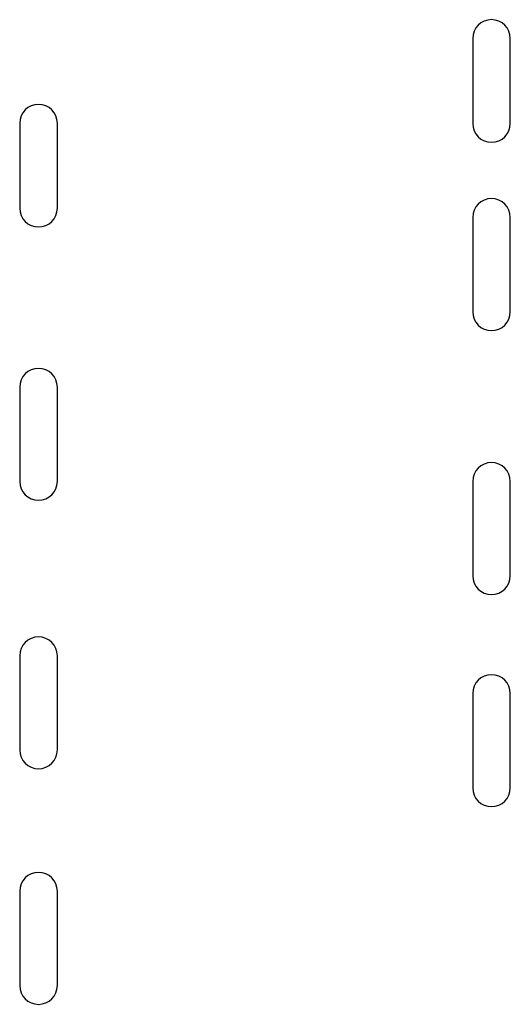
# Model space of a CAD drawing. Header units: millimetres. Extents: x -43 to 89, y -11 to 61.
# Tile 1 of 256: x -40.45 to -35.25, y -11.29 to -0.85. Entities that reach past the tile are written whole.
import ezdxf

# ---------------------------------------------------------------- set-up
doc = ezdxf.new("R2010")
doc.units = ezdxf.units.MM
doc.layers.add('Hole Layer', color=7, linetype='Continuous', true_color=0x222222)

msp = doc.modelspace()

# ---------------------------------------------------------------- linework, layer by layer
at = {"layer": 'Hole Layer'}
for points in [[(-35.246, -1.045, 1), (-35.645, -1.045), (-35.645, -1.947, 1), (-35.246, -1.947)], [(-40.047, -1.944, 1), (-40.446, -1.944), (-40.446, -2.846, 1), (-40.047, -2.846)], [(-35.246, -2.944, 1), (-35.645, -2.944), (-35.645, -3.945, 1), (-35.246, -3.945)], [(-40.047, -4.745, 1), (-40.446, -4.745), (-40.446, -5.745, 1), (-40.047, -5.745)], [(-35.246, -5.745, 1), (-35.645, -5.745), (-35.645, -6.746, 1), (-35.246, -6.746)], [(-40.047, -7.595, 1), (-40.446, -7.595), (-40.446, -8.595, 1), (-40.047, -8.595)], [(-35.246, -7.996, 1), (-35.645, -7.996), (-35.645, -8.997, 1), (-35.246, -8.997)], [(-40.047, -10.094, 1), (-40.446, -10.094), (-40.446, -11.095, 1), (-40.047, -11.095)]]:
    msp.add_lwpolyline(points, format="xyb", close=True, dxfattribs=at)

doc.saveas('drawing.dxf')
